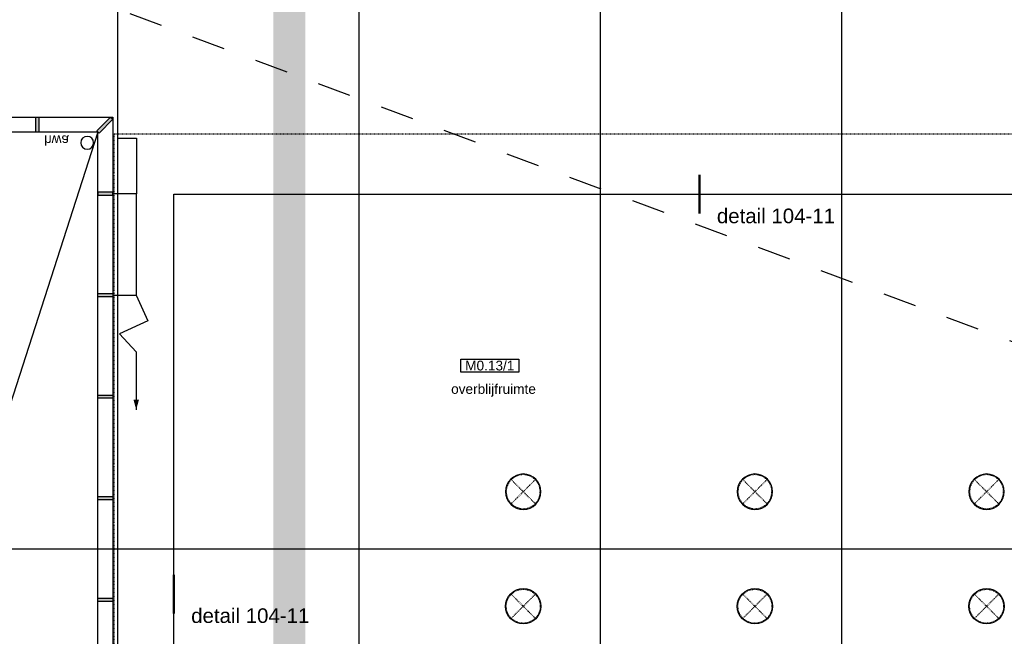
# Model space of a CAD drawing. Header units: millimetres. Extents: x -38031 to 110605, y -22066 to 88711.
# Tile 59 of 116: x 22836 to 38136, y 34544 to 44123. Entities that reach past the tile are written whole.
import ezdxf
from ezdxf.enums import TextEntityAlignment as Align

# ---------------------------------------------------------------- set-up
doc = ezdxf.new("R2010")
doc.units = ezdxf.units.MM
doc.header["$LTSCALE"] = 50
doc.set_wipeout_variables(frame=1)
doc.linetypes.add('STYLE_01', pattern=[0.41664, 0.20828, -0.20836])
doc.linetypes.add('STYLE_06', pattern=[1.04164, 0.625, -0.20828, 0.06943, -0.13893])
for name, color, linetype in [('AB$1A---_ATTRIB035', 8, 'Continuous'), ('AB$1A---_ATTRIB050', 8, 'Continuous'), ('AL$1A---_ALGEMEEN', 8, 'Continuous'), ('AM$1A---_ARCERING', 8, 'Continuous'), ('AT$1A---_TEKST100', 8, 'Continuous'), ('Bouwkundig', 8, 'Continuous'), ('kaderscheiding', 9, 'Continuous'), ('stramien', 1, 'Continuous')]:
    doc.layers.add(name, color=color, linetype=linetype)
doc.styles.add('Arial', font='ARIAL.TTF')
doc.styles.get("Standard").update_dxf_attribs({"font": 'iso.shx'})
doc.dimstyles.new('VyA', dxfattribs={"dimtxt": 2.272868, "dimasz": 2.120801, "dimexe": 1.5, "dimexo": 1.59, "dimgap": 0.5, "dimtad": 1, "dimdec": 0, "dimzin": 11, "dimtxsty": 'Arial', "dimblk": 'VW_SLASH', "dimcen": 0, "dimdle": 1, "dimazin": 0, "dimtfac": 0.8, "dimtdec": 0, "dimtix": 1, "dimtmove": 0, "dimatfit": 0, "dimldrblk": 'VW_FILLEDARROW', "dimfxl": 0, "dimfrac": 2, "dimtolj": 1, "dimtzin": 11, "dimarcsym": 0})

# ---------------------------------------------------------------- blocks, each defined once
blk = doc.blocks.new('solatube 550')
at = {"color": 0}
blk.add_wipeout([(194, 194), (213, 174), (229, 153), (243, 130), (254, 105), (263, 80), (270, 54), (274, 27), (275, 0), (274, -27), (270, -54), (263, -80), (254, -105), (243, -130), (229, -153), (213, -174), (194, -194), (174, -213), (153, -229), (130, -243), (105, -254), (80, -263), (54, -270), (27, -274), (0, -275), (-27, -274), (-54, -270), (-80, -263), (-105, -254), (-130, -243), (-153, -229), (-174, -213), (-194, -194), (-213, -174), (-229, -153), (-243, -130), (-254, -105), (-263, -80), (-270, -54), (-274, -27), (-275, 0), (-274, 27), (-270, 54), (-263, 80), (-254, 105), (-243, 130), (-229, 153), (-213, 174), (-194, 194), (-174, 213), (-153, 229), (-130, 243), (-105, 254), (-80, 263), (-54, 270), (-27, 274), (0, 275), (27, 274), (54, 270), (80, 263), (105, 254), (130, 243), (153, 229), (174, 213)], dxfattribs=at).dxf.layer = 'AL$1A---_ALGEMEEN'
at = {"layer": 'AL$1A---_ALGEMEEN', "color": 0, "linetype": 'STYLE_01'}
for p, q in [((-187, -187), (187, 187)), ((187, -187), (-187, 187))]:
    blk.add_line(p, q, dxfattribs=at)
at = {"layer": 'AL$1A---_ALGEMEEN', "color": 0}
blk.add_circle((0, 0), 275, dxfattribs=at)
at = {"layer": 'AL$1A---_ALGEMEEN', "color": 0, "linetype": 'STYLE_01'}
blk.add_circle((0, 0), 265, dxfattribs=at)
blk = doc.blocks.new('Group-15')
at = {"layer": 'AL$1A---_ALGEMEEN', "color": 0, "xscale": -1}
for p in [(-25701, 8215), (-22101, 8215), (-18501, 8215)]:
    blk.add_blockref('solatube 550', p, dxfattribs=at)
at = {"layer": 'AL$1A---_ALGEMEEN', "color": 0, "rotation": 180}
for p in [(-25701, 6435), (-22101, 6435), (-18501, 6435)]:
    blk.add_blockref('solatube 550', p, dxfattribs=at)
blk = doc.blocks.new('hwa')
at = {"layer": 'AL$1A---_ALGEMEEN', "color": 0}
blk.add_circle((0, 0), 100, dxfattribs=at)
at = {"layer": 'AT$1A---_TEKST100', "insert": (-670, 38), "char_height": 151.52, "attachment_point": 1, "line_spacing_factor": 0.967741, "style": 'Arial'}
blk.add_mtext('{\\C256;\\lhwa}', dxfattribs=at)
blk = doc.blocks.new('VW_SLASH')
at = {"layer": 'AL$1A---_ALGEMEEN', "color": 0, "linetype": 'ByBlock', "lineweight": -2}
blk.add_line((0, 0), (-1, 0), dxfattribs=at)
at = {"layer": 'AL$1A---_ALGEMEEN', "color": 0, "linetype": 'ByBlock', "lineweight": 5}
blk.add_line((0.5, 0.5), (-0.5, -0.5), dxfattribs=at)
blk = doc.blocks.new('*D2275')
at = {"layer": 'AL$1A---_ALGEMEEN', "color": 0, "lineweight": -2}
for p, q in [((-31999, 13705), (-31709, 13705)), ((-31710, 13703), (-31710, 12847)), ((-32079, 12845), (-31709, 12845))]:
    blk.add_line(p, q, dxfattribs=at)
at = {"layer": 'AL$1A---_ALGEMEEN', "color": 0, "lineweight": -2, "xscale": 2.12080078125, "yscale": 2.12080078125, "zscale": 2.12080078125}
for p, rotation in [((-31710, 13705), 90), ((-31710, 12845), 270)]:
    blk.add_blockref('VW_SLASH', p, dxfattribs=dict(at, rotation=rotation))
blk = doc.blocks.new('VW_FILLEDARROW')
at = {"layer": 'AL$1A---_ALGEMEEN', "color": 0, "lineweight": -2}
blk.add_solid([(0, 0), (0.5, 0.5), (0.5, -0.5)], dxfattribs=at)
blk = doc.blocks.new('*D2276')
at = {"layer": 'AL$1A---_ALGEMEEN', "color": 0, "lineweight": -2}
for p, q in [((-32079, 12845), (-31709, 12845)), ((-31710, 11270), (-31710, 12843)), ((-32079, 11268), (-31709, 11268))]:
    blk.add_line(p, q, dxfattribs=at)
at = {"layer": 'AL$1A---_ALGEMEEN', "color": 0, "lineweight": -2, "xscale": 2.12080078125, "yscale": 2.12080078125, "zscale": 2.12080078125}
for p, rotation in [((-31710, 12845), 90), ((-31710, 11268), 270)]:
    blk.add_blockref('VW_SLASH', p, dxfattribs=dict(at, rotation=rotation))
blk = doc.blocks.new('Group-30')
at = {"layer": 'AL$1A---_ALGEMEEN', "color": 0}
blk.add_line((-31715, 9668), (-31715, 9488), dxfattribs=at)
blk.add_lwpolyline([(-31715, 11268), (-31535, 10868), (-31975, 10668), (-31715, 10388), (-31715, 9668)], dxfattribs=at)
blk.add_solid([(-31715, 9488), (-31758, 9646), (-31672, 9646)], dxfattribs=at)
blk = doc.blocks.new('*D2277')
at = {"layer": 'AL$1A---_ALGEMEEN', "color": 0, "lineweight": -2}
for p, q in [((-32079, 1805), (-31709, 1805)), ((-31710, 947), (-31710, 1803)), ((-31999, 945), (-31709, 945))]:
    blk.add_line(p, q, dxfattribs=at)
at = {"layer": 'AL$1A---_ALGEMEEN', "color": 0, "lineweight": -2, "xscale": 2.12080078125, "yscale": 2.12080078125, "zscale": 2.12080078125}
for p, rotation in [((-31710, 1805), 90), ((-31710, 945), 270)]:
    blk.add_blockref('VW_SLASH', p, dxfattribs=dict(at, rotation=rotation))
blk = doc.blocks.new('*D2278')
at = {"layer": 'AL$1A---_ALGEMEEN', "color": 0, "lineweight": -2}
for p, q in [((-32079, 3382), (-31709, 3382)), ((-31710, 3380), (-31710, 1807)), ((-32079, 1805), (-31709, 1805))]:
    blk.add_line(p, q, dxfattribs=at)
at = {"layer": 'AL$1A---_ALGEMEEN', "color": 0, "lineweight": -2, "xscale": 2.12080078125, "yscale": 2.12080078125, "zscale": 2.12080078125}
for p, rotation in [((-31710, 3382), 90), ((-31710, 1805), 270)]:
    blk.add_blockref('VW_SLASH', p, dxfattribs=dict(at, rotation=rotation))
blk = doc.blocks.new('Group-31')
at = {"layer": 'AL$1A---_ALGEMEEN', "color": 0}
blk.add_line((-31715, 4982), (-31715, 5162), dxfattribs=at)
blk.add_lwpolyline([(-31715, 3382), (-31535, 3782), (-31975, 3982), (-31715, 4262), (-31715, 4982)], dxfattribs=at)
blk.add_solid([(-31715, 5162), (-31672, 5003), (-31758, 5003)], dxfattribs=at)
blk = doc.blocks.new('ruimtenummer')
at = {"layer": 'AL$1A---_ALGEMEEN', "color": 0, "flags": 1}
for tag, p in [('peil', (-450, -397)), ('onderdeel', (-450, -670))]:
    blk.add_attdef(tag, p, '', height=152, dxfattribs=at)
at = {"color": 0}
blk.add_wipeout([(-450, 100), (450, 100), (450, -100), (-450, -100)], dxfattribs=at).dxf.layer = 'AL$1A---_ALGEMEEN'
at = {"layer": 'AL$1A---_ALGEMEEN', "color": 0}
blk.add_lwpolyline([(-450, 100), (450, 100), (450, -100), (-450, -100)], close=True, dxfattribs=at)
at = {"layer": 'AL$1A---_ALGEMEEN', "color": 0, "style": 'Arial'}
blk.add_attdef('ruimtenummer', text='', height=152, dxfattribs=at).set_placement((0, 78), align=Align.TOP_CENTER)
blk = doc.blocks.new('tekst 12 pts')
at = {"layer": 'AL$1A---_ALGEMEEN', "color": 0, "style": 'Arial'}
blk.add_attdef('naam_ruimte', text='', height=152, dxfattribs=at).set_placement((0, -41), align=Align.TOP_CENTER)
at = {"layer": 'AL$1A---_ALGEMEEN', "color": 0, "flags": 1}
for tag, p in [('oppervlakte', (-265, -1003)), ('stramiennummer', (-265, -1276))]:
    blk.add_attdef(tag, p, '', height=152, dxfattribs=at)
blk = doc.blocks.new('detailnr streep ver')
at = {"layer": 'AL$1A---_ALGEMEEN', "color": 0, "lineweight": 50}
blk.add_line((136, -280), (136, 320), dxfattribs=at)
at = {"layer": 'AL$1A---_ALGEMEEN', "color": 0, "style": 'Arial'}
blk.add_attdef('detailnr', text='', height=227, dxfattribs=at).set_placement((405, 475), align=Align.TOP_LEFT)
blk = doc.blocks.new('Group-84')
at = {"layer": 'AL$1A---_ALGEMEEN', "color": 0, "linetype": 'STYLE_01'}
blk.add_lwpolyline([(-32059, 13775), (13071, 13775), (13071, 875), (-32059, 875)], close=True, dxfattribs=at)
blk = doc.blocks.new('Group-85')
at = {"layer": 'AL$1A---_ALGEMEEN', "color": 0}
blk.add_blockref('Group-84', (0, 0), dxfattribs=at)
blk = doc.blocks.new('Group-86')
at = {"layer": 'AL$1A---_ALGEMEEN', "color": 0}
blk.add_blockref('Group-85', (0, 0), dxfattribs=at)
blk = doc.blocks.new('Group-32')
at = {"layer": 'AL$1A---_ALGEMEEN', "color": 0}
for name in ['Group-30', 'Group-31']:
    blk.add_blockref(name, (0, 0), dxfattribs=at)
at = {"color": 0}
blk.add_wipeout([(-36491, 14034.992), (-32077, 14034.992), (-32077, 614.992), (-36491, 614.992), (-36491, 848.992), (-32311, 848.992), (-32311, 13800.992), (-36491, 13800.992)], dxfattribs=at).dxf.layer = 'AL$1A---_ALGEMEEN'
at = {"layer": 'AM$1A---_ARCERING', "linetype": 'Continuous', "lineweight": 0}
for points in [[(-36491, 14034.992), (-36441, 14034.992), (-36441, 13800.992), (-36491, 13800.992)], [(-35776, 14034.992), (-35726, 14034.992), (-35726, 13800.992), (-35776, 13800.992)], [(-34526, 14034.992), (-34476, 14034.992), (-34476, 13800.992), (-34526, 13800.992)], [(-33276, 14034.992), (-33226, 14034.992), (-33226, 13800.992), (-33276, 13800.992)], [(-32112.355, 14034.992), (-32077, 13999.637), (-32293.322, 13783.314), (-32328.678, 13818.67)], [(-32077, 12869.831), (-32311, 12869.831), (-32311, 12819.831), (-32077, 12819.831)], [(-32077, 11292.689), (-32077, 11242.689), (-32311, 11242.689), (-32311, 11292.689)], [(-32077, 9715.546), (-32077, 9665.546), (-32311, 9665.546), (-32311, 9715.546)], [(-32077, 8138.403), (-32077, 8088.403), (-32311, 8088.403), (-32311, 8138.403)], [(-32077, 6561.26), (-32077, 6511.26), (-32311, 6511.26), (-32311, 6561.26)], [(-32077, 4984.117), (-32077, 4934.117), (-32311, 4934.117), (-32311, 4984.117)], [(-32077, 3406.974), (-32077, 3356.974), (-32311, 3356.974), (-32311, 3406.974)], [(-32077, 1829.831), (-32077, 1779.831), (-32311, 1779.831), (-32311, 1829.831)], [(-36491, 848.992), (-36441, 848.992), (-36441, 614.992), (-36491, 614.992)], [(-35776, 848.992), (-35726, 848.992), (-35726, 614.992), (-35776, 614.992)], [(-34526, 848.992), (-34476, 848.992), (-34476, 614.992), (-34526, 614.992)], [(-33276, 848.992), (-33226, 848.992), (-33226, 614.992), (-33276, 614.992)], [(-32328.678, 831.314), (-32293.322, 866.67), (-32077, 650.347), (-32112.355, 614.992)]]:
    blk.add_hatch(color=256, dxfattribs=at).paths.add_polyline_path(points)
at = {"layer": 'AL$1A---_ALGEMEEN', "color": 0}
for p, q in [((-32311, 13800.992), (-36491, 848.992)), ((-32311, 848.992), (-36491, 13800.992))]:
    blk.add_line(p, q, dxfattribs=at)
for points in [[(-36491, 14034.992), (-32077, 14034.992), (-32077, 614.992), (-36491, 614.992), (-36491, 848.992), (-32311, 848.992), (-32311, 13800.992), (-36491, 13800.992)], [(-36491, 14034.992), (-36441, 14034.992), (-36441, 13800.992), (-36491, 13800.992)], [(-35776, 14034.992), (-35726, 14034.992), (-35726, 13800.992), (-35776, 13800.992)], [(-34526, 14034.992), (-34476, 14034.992), (-34476, 13800.992), (-34526, 13800.992)], [(-33276, 14034.992), (-33226, 14034.992), (-33226, 13800.992), (-33276, 13800.992)], [(-32112.355, 14034.992), (-32077, 13999.637), (-32293.322, 13783.314), (-32328.678, 13818.67)], [(-32077, 12869.831), (-32311, 12869.831), (-32311, 12819.831), (-32077, 12819.831)], [(-32077, 11292.689), (-32077, 11242.689), (-32311, 11242.689), (-32311, 11292.689)], [(-32077, 9715.546), (-32077, 9665.546), (-32311, 9665.546), (-32311, 9715.546)], [(-32077, 8138.403), (-32077, 8088.403), (-32311, 8088.403), (-32311, 8138.403)], [(-32077, 6561.26), (-32077, 6511.26), (-32311, 6511.26), (-32311, 6561.26)], [(-32077, 4984.117), (-32077, 4934.117), (-32311, 4934.117), (-32311, 4984.117)], [(-32077, 3406.974), (-32077, 3356.974), (-32311, 3356.974), (-32311, 3406.974)], [(-32077, 1829.831), (-32077, 1779.831), (-32311, 1779.831), (-32311, 1829.831)], [(-36491, 848.992), (-36441, 848.992), (-36441, 614.992), (-36491, 614.992)], [(-35776, 848.992), (-35726, 848.992), (-35726, 614.992), (-35776, 614.992)], [(-34526, 848.992), (-34476, 848.992), (-34476, 614.992), (-34526, 614.992)], [(-33276, 848.992), (-33226, 848.992), (-33226, 614.992), (-33276, 614.992)], [(-32328.678, 831.314), (-32293.322, 866.67), (-32077, 650.347), (-32112.355, 614.992)]]:
    blk.add_lwpolyline(points, close=True, dxfattribs=at)
at = {"layer": 'AL$1A---_ALGEMEEN', "color": 0, "xscale": -1, "rotation": 180}
blk.add_blockref('hwa', (-32477, 13635.276), dxfattribs=at)
at = {"layer": 'AL$1A---_ALGEMEEN', "color": 0}
blk.add_blockref('hwa', (-32477, 1034.387), dxfattribs=at)
for base, p1, p2, picture, middle in [((-31710.031, 12844.831), (-32001, 13705), (-32081, 12844.831), '*D2275', (-31736.192, 13274.916)), ((-31710.031, 12844.831), (-32081, 11267.689), (-32081, 12844.831), '*D2276', (-31736.191, 12056.26)), ((-31710.031, 1804.831), (-32081, 3381.974), (-32081, 1804.831), '*D2278', (-31736.191, 2593.403)), ((-31710.031, 1804.831), (-32001, 944.663), (-32081, 1804.831), '*D2277', (-31736.192, 1374.747))]:
    dim = blk.add_linear_dim(base=base, p1=p1, p2=p2, angle=90, dimstyle='VyA', override={"dimtxt": 2.272868, "dimgap": 25, "dimlfac": 50, "dimpost": '<>', "dimtxsty": 'Arial', "dimtmove": 2}, dxfattribs=at)
    dim.commit()
    dim.dimension.update_dxf_attribs({"geometry": picture, "text_midpoint": middle})
blk = doc.blocks.new('200254 W 210e 19-03-2008')
at = {"layer": 'stramien', "linetype": 'STYLE_06', "ltscale": 50}
blk.add_line((19596.95, 2737.41), (19596.95, 4236.3), dxfattribs=at)
at = {"layer": 'AL$1A---_ALGEMEEN', "xscale": 0.02, "yscale": 0.02, "zscale": 0.02}
for name in ['Group-32', 'Group-15']:
    blk.add_blockref(name, (20161.97, 3587.45), dxfattribs=at)
at = {"layer": 'AL$1A---_ALGEMEEN'}
ref = blk.add_blockref('detailnr streep ver', (19700.04, 3844.55), dxfattribs=dict(at, xscale=-0.02, yscale=0.02, zscale=0.02, rotation=180))
ref.add_attrib('detailnr', 'detail 104-11', dxfattribs={"layer": 'AB$1A---_ATTRIB050', "height": 4.5457, "style": 'Arial'}).set_placement((19708.13, 3839.71), align=Align.TOP_LEFT)
ref = blk.add_blockref('tekst 12 pts', (19638.71, 3786.01), dxfattribs=dict(at, xscale=-0.02, yscale=0.02, zscale=0.02))
ref.add_attrib('naam_ruimte', 'overblijfruimte', dxfattribs={"layer": 'AB$1A---_ATTRIB035', "height": 3.0305, "style": 'Arial'}).set_placement((19638.71, 3785.18), align=Align.TOP_CENTER)
ref = blk.add_blockref('detailnr streep ver', (19536.66, 3720.35), dxfattribs=dict(at, xscale=-0.02, yscale=0.02, zscale=0.02, rotation=180))
ref.add_attrib('detailnr', 'detail 104-11', dxfattribs={"layer": 'AB$1A---_ATTRIB050', "height": 4.5457, "style": 'Arial'}).set_placement((19544.75, 3715.51), align=Align.TOP_LEFT)
blk.add_lwpolyline([(19539.37, 3844.14), (20404.57, 3844.14), (20404.57, 3623.74), (19539.37, 3623.74)], close=True, dxfattribs=at)
at = {"layer": 'stramien', "linetype": 'STYLE_06', "ltscale": 50}
for p, q in [((19521.95, 2703.35), (19521.95, 4240.03)), ((19671.95, 2703.35), (19671.95, 4240.03)), ((19746.95, 2737.41), (19746.95, 3963.01)), ((19004.75, 3733.95), (21069.77, 3733.95))]:
    blk.add_line(p, q, dxfattribs=at)
at = {"layer": 'AL$1A---_ALGEMEEN'}
ref = blk.add_blockref('ruimtenummer', (19637.55, 3790.9), dxfattribs=dict(at, xscale=0.02, yscale=0.02, zscale=0.02))
ref.add_attrib('ruimtenummer', 'M0.13/1', dxfattribs={"layer": 'AB$1A---_ATTRIB035', "height": 3.03, "style": 'Arial'}).set_placement((19637.55, 3792.45), align=Align.TOP_CENTER)
at = {"layer": 'AL$1A---_ALGEMEEN', "linetype": 'STYLE_01'}
blk.add_line((20511.95, 3533.95), (19434.8, 3933.95), dxfattribs=at)
at = {"layer": 'AL$1A---_ALGEMEEN', "xscale": 0.02, "yscale": 0.02, "zscale": 0.02}
blk.add_blockref('Group-86', (20161.97, 3587.45), dxfattribs=at)

msp = doc.modelspace()

# ---------------------------------------------------------------- linework, layer by layer
at = {"layer": 'kaderscheiding', "const_width": 500}
msp.add_lwpolyline([(27025, -21816), (27025, 77006)], dxfattribs=at)

# ---------------------------------------------------------------- next in the draw order: block references
at = {"layer": 'Bouwkundig', "xscale": 50, "yscale": 50, "zscale": 50}
msp.add_blockref('200254 W 210e 19-03-2008', (-951737, -150797), dxfattribs=at)

doc.saveas('drawing.dxf')
